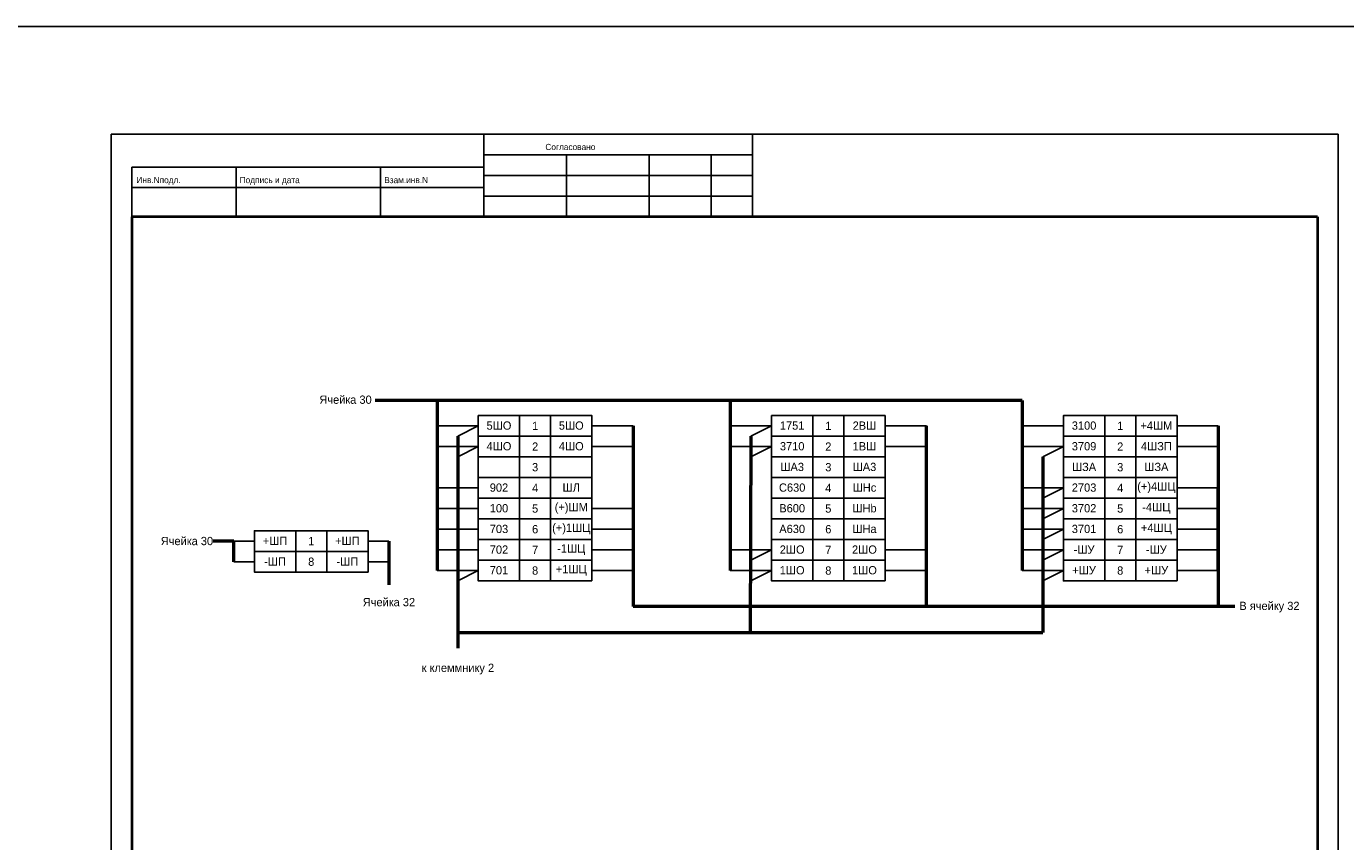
# Model space of a CAD drawing. Header units: millimetres. Extents: x 4897 to 12009, y -3017 to 2708.
# Tile 21 of 86: x 8277 to 8597, y -2220 to -2023. Entities that reach past the tile are written whole.
import ezdxf

# ---------------------------------------------------------------- set-up
doc = ezdxf.new("R2010")
doc.units = ezdxf.units.MM
doc.styles.add('SIMPLEX', font='txt', dxfattribs={"height": 5})

msp = doc.modelspace()

# ---------------------------------------------------------------- linework, layer by layer
for p, q in [((8297.87, -2048.94), (8594.92, -2048.94)), ((8297.87, -2048.94), (8594.92, -2048.94)), ((8297.87, -2048.94), (8297.87, -2468.95)), ((8388.11, -2048.94), (8388.11, -2068.94)), ((8453.11, -2068.94), (8453.11, -2048.94)), ((8594.92, -2048.94), (8594.92, -2468.95)), ((8388.11, -2053.94), (8453.11, -2053.94)), ((8408.11, -2053.94), (8408.11, -2068.94)), ((8428.11, -2053.94), (8428.11, -2068.94)), ((8443.11, -2053.94), (8443.11, -2068.94)), ((8302.92, -2056.94), (8302.92, -2068.94)), ((8302.92, -2056.94), (8388.11, -2056.94)), ((8328.11, -2056.94), (8328.11, -2068.94)), ((8363.11, -2056.94), (8363.11, -2068.94)), ((8388.11, -2058.94), (8453.11, -2058.94)), ((8302.92, -2061.81), (8388.11, -2061.81)), ((8388.11, -2063.94), (8453.11, -2063.94)), ((8386.76, -2119.49), (8376.76, -2119.49)), ((8386.76, -2119.49), (8381.76, -2121.99)), ((8414.26, -2119.49), (8424.26, -2119.49)), ((8457.73, -2119.49), (8447.73, -2119.49)), ((8457.73, -2119.49), (8452.73, -2121.99)), ((8485.23, -2119.49), (8495.23, -2119.49)), ((8528.39, -2119.49), (8518.39, -2119.49)), ((8555.89, -2119.49), (8565.89, -2119.49)), ((8386.76, -2124.49), (8376.76, -2124.49)), ((8386.76, -2124.49), (8381.76, -2126.99)), ((8414.26, -2124.49), (8424.26, -2124.49)), ((8457.73, -2124.49), (8447.73, -2124.49)), ((8457.73, -2124.49), (8452.73, -2126.99)), ((8485.23, -2124.49), (8495.23, -2124.49)), ((8528.39, -2124.49), (8518.39, -2124.49)), ((8528.39, -2124.49), (8523.39, -2126.99)), ((8555.89, -2124.49), (8565.89, -2124.49)), ((8386.76, -2134.49), (8376.76, -2134.49)), ((8528.39, -2134.49), (8518.39, -2134.49)), ((8528.39, -2134.49), (8523.39, -2136.99)), ((8555.89, -2134.49), (8565.89, -2134.49)), ((8386.76, -2139.49), (8376.76, -2139.49)), ((8414.26, -2139.49), (8424.26, -2139.49)), ((8528.39, -2139.49), (8518.39, -2139.49)), ((8528.39, -2139.49), (8523.39, -2141.99)), ((8555.89, -2139.49), (8565.89, -2139.49)), ((8386.76, -2144.49), (8376.76, -2144.49)), ((8414.26, -2144.49), (8424.26, -2144.49)), ((8528.39, -2144.49), (8518.39, -2144.49)), ((8528.39, -2144.49), (8523.39, -2146.99)), ((8555.89, -2144.49), (8565.89, -2144.49)), ((8332.56, -2147.35), (8327.56, -2147.35)), ((8365.06, -2147.35), (8360.06, -2147.35)), ((8332.56, -2152.35), (8327.56, -2152.35)), ((8365.06, -2152.35), (8360.06, -2152.35)), ((8386.76, -2149.49), (8376.76, -2149.49)), ((8414.26, -2149.49), (8424.26, -2149.49)), ((8457.73, -2149.49), (8447.73, -2149.49)), ((8457.73, -2149.49), (8452.73, -2151.99)), ((8485.23, -2149.49), (8495.23, -2149.49)), ((8528.39, -2149.49), (8518.39, -2149.49)), ((8528.39, -2149.49), (8523.39, -2151.99)), ((8555.89, -2149.49), (8565.89, -2149.49)), ((8386.76, -2154.49), (8376.76, -2154.49)), ((8386.76, -2154.49), (8381.76, -2156.99)), ((8414.26, -2154.49), (8424.26, -2154.49)), ((8457.73, -2154.49), (8447.73, -2154.49)), ((8457.73, -2154.49), (8452.73, -2156.99)), ((8485.23, -2154.49), (8495.23, -2154.49)), ((8528.39, -2154.49), (8518.39, -2154.49)), ((8528.39, -2154.49), (8523.39, -2156.99)), ((8555.89, -2154.49), (8565.89, -2154.49))]:
    msp.add_line(p, q)
at = {"lineweight": 40}
for p, q in [((8302.92, -2068.94), (8302.92, -2464.04)), ((8589.92, -2068.94), (8589.92, -2464.04))]:
    msp.add_line(p, q, dxfattribs=at)
at = {"linetype": 'Continuous', "lineweight": 40}
msp.add_line((8589.92, -2068.94), (8302.92, -2068.94), dxfattribs=at)
at = {"linetype": 'Continuous'}
for p, q in [((8403.93, -2068.94), (8383.93, -2068.94)), ((8443.93, -2068.94), (8423.93, -2068.94))]:
    msp.add_line(p, q, dxfattribs=at)
at = {"lineweight": 50}
for p, q in [((8518.39, -2113.35), (8361.77, -2113.35)), ((8376.76, -2113.35), (8376.76, -2154.49)), ((8447.73, -2113.35), (8447.73, -2154.49)), ((8518.39, -2113.35), (8518.39, -2154.49)), ((8424.26, -2119.49), (8424.26, -2163.21)), ((8495.23, -2163.21), (8495.23, -2119.49)), ((8565.89, -2119.49), (8565.89, -2163.21)), ((8381.76, -2121.99), (8381.76, -2173.28)), ((8452.73, -2121.99), (8452.58, -2169.48)), ((8523.39, -2126.99), (8523.39, -2169.48)), ((8565.89, -2154.49), (8565.89, -2134.49)), ((8327.56, -2147.35), (8322.56, -2147.35)), ((8327.56, -2152.35), (8327.56, -2147.35)), ((8365.06, -2147.35), (8365.06, -2157.97)), ((8569.9, -2163.21), (8424.26, -2163.21)), ((8381.76, -2169.48), (8523.39, -2169.48))]:
    msp.add_line(p, q, dxfattribs=at)
for points in [[(5136.09, -2022.85), (8897.92, -2022.85), (8897.92, -2477.58), (5136.09, -2477.58)], [(8396.76, -2121.99), (8386.76, -2121.99), (8386.76, -2116.99), (8396.76, -2116.99)], [(8396.76, -2121.99), (8386.76, -2121.99), (8386.76, -2116.99), (8396.76, -2116.99)], [(8396.76, -2121.99), (8404.26, -2121.99), (8404.26, -2116.99), (8396.76, -2116.99)], [(8414.26, -2121.99), (8404.26, -2121.99), (8404.26, -2116.99), (8414.26, -2116.99)], [(8414.26, -2121.99), (8404.26, -2121.99), (8404.26, -2116.99), (8414.26, -2116.99)], [(8467.73, -2121.99), (8457.73, -2121.99), (8457.73, -2116.99), (8467.73, -2116.99)], [(8467.73, -2121.99), (8457.73, -2121.99), (8457.73, -2116.99), (8467.73, -2116.99)], [(8467.73, -2121.99), (8475.23, -2121.99), (8475.23, -2116.99), (8467.73, -2116.99)], [(8485.23, -2121.99), (8475.23, -2121.99), (8475.23, -2116.99), (8485.23, -2116.99)], [(8485.23, -2121.99), (8475.23, -2121.99), (8475.23, -2116.99), (8485.23, -2116.99)], [(8538.39, -2121.99), (8528.39, -2121.99), (8528.39, -2116.99), (8538.39, -2116.99)], [(8538.39, -2121.99), (8528.39, -2121.99), (8528.39, -2116.99), (8538.39, -2116.99)], [(8538.39, -2121.99), (8545.89, -2121.99), (8545.89, -2116.99), (8538.39, -2116.99)], [(8555.89, -2121.99), (8545.89, -2121.99), (8545.89, -2116.99), (8555.89, -2116.99)], [(8555.89, -2121.99), (8545.89, -2121.99), (8545.89, -2116.99), (8555.89, -2116.99)], [(8396.76, -2126.99), (8386.76, -2126.99), (8386.76, -2121.99), (8396.76, -2121.99)], [(8396.76, -2126.99), (8386.76, -2126.99), (8386.76, -2121.99), (8396.76, -2121.99)], [(8396.76, -2126.99), (8404.26, -2126.99), (8404.26, -2121.99), (8396.76, -2121.99)], [(8414.26, -2126.99), (8404.26, -2126.99), (8404.26, -2121.99), (8414.26, -2121.99)], [(8414.26, -2126.99), (8404.26, -2126.99), (8404.26, -2121.99), (8414.26, -2121.99)], [(8467.73, -2126.99), (8457.73, -2126.99), (8457.73, -2121.99), (8467.73, -2121.99)], [(8467.73, -2126.99), (8457.73, -2126.99), (8457.73, -2121.99), (8467.73, -2121.99)], [(8467.73, -2126.99), (8475.23, -2126.99), (8475.23, -2121.99), (8467.73, -2121.99)], [(8485.23, -2126.99), (8475.23, -2126.99), (8475.23, -2121.99), (8485.23, -2121.99)], [(8485.23, -2126.99), (8475.23, -2126.99), (8475.23, -2121.99), (8485.23, -2121.99)], [(8538.39, -2126.99), (8528.39, -2126.99), (8528.39, -2121.99), (8538.39, -2121.99)], [(8538.39, -2126.99), (8528.39, -2126.99), (8528.39, -2121.99), (8538.39, -2121.99)], [(8538.39, -2126.99), (8545.89, -2126.99), (8545.89, -2121.99), (8538.39, -2121.99)], [(8555.89, -2126.99), (8545.89, -2126.99), (8545.89, -2121.99), (8555.89, -2121.99)], [(8555.89, -2126.99), (8545.89, -2126.99), (8545.89, -2121.99), (8555.89, -2121.99)], [(8396.76, -2131.99), (8386.76, -2131.99), (8386.76, -2126.99), (8396.76, -2126.99)], [(8396.76, -2131.99), (8386.76, -2131.99), (8386.76, -2126.99), (8396.76, -2126.99)], [(8396.76, -2131.99), (8404.26, -2131.99), (8404.26, -2126.99), (8396.76, -2126.99)], [(8414.26, -2131.99), (8404.26, -2131.99), (8404.26, -2126.99), (8414.26, -2126.99)], [(8414.26, -2131.99), (8404.26, -2131.99), (8404.26, -2126.99), (8414.26, -2126.99)], [(8467.73, -2131.99), (8457.73, -2131.99), (8457.73, -2126.99), (8467.73, -2126.99)], [(8467.73, -2131.99), (8457.73, -2131.99), (8457.73, -2126.99), (8467.73, -2126.99)], [(8467.73, -2131.99), (8475.23, -2131.99), (8475.23, -2126.99), (8467.73, -2126.99)], [(8485.23, -2131.99), (8475.23, -2131.99), (8475.23, -2126.99), (8485.23, -2126.99)], [(8485.23, -2131.99), (8475.23, -2131.99), (8475.23, -2126.99), (8485.23, -2126.99)], [(8538.39, -2131.99), (8528.39, -2131.99), (8528.39, -2126.99), (8538.39, -2126.99)], [(8538.39, -2131.99), (8528.39, -2131.99), (8528.39, -2126.99), (8538.39, -2126.99)], [(8538.39, -2131.99), (8545.89, -2131.99), (8545.89, -2126.99), (8538.39, -2126.99)], [(8555.89, -2131.99), (8545.89, -2131.99), (8545.89, -2126.99), (8555.89, -2126.99)], [(8555.89, -2131.99), (8545.89, -2131.99), (8545.89, -2126.99), (8555.89, -2126.99)], [(8396.76, -2136.99), (8386.76, -2136.99), (8386.76, -2131.99), (8396.76, -2131.99)], [(8396.76, -2136.99), (8386.76, -2136.99), (8386.76, -2131.99), (8396.76, -2131.99)], [(8396.76, -2136.99), (8404.26, -2136.99), (8404.26, -2131.99), (8396.76, -2131.99)], [(8414.26, -2136.99), (8404.26, -2136.99), (8404.26, -2131.99), (8414.26, -2131.99)], [(8414.26, -2136.99), (8404.26, -2136.99), (8404.26, -2131.99), (8414.26, -2131.99)], [(8467.73, -2136.99), (8457.73, -2136.99), (8457.73, -2131.99), (8467.73, -2131.99)], [(8467.73, -2136.99), (8457.73, -2136.99), (8457.73, -2131.99), (8467.73, -2131.99)], [(8467.73, -2136.99), (8475.23, -2136.99), (8475.23, -2131.99), (8467.73, -2131.99)], [(8485.23, -2136.99), (8475.23, -2136.99), (8475.23, -2131.99), (8485.23, -2131.99)], [(8485.23, -2136.99), (8475.23, -2136.99), (8475.23, -2131.99), (8485.23, -2131.99)], [(8538.39, -2136.99), (8528.39, -2136.99), (8528.39, -2131.99), (8538.39, -2131.99)], [(8538.39, -2136.99), (8528.39, -2136.99), (8528.39, -2131.99), (8538.39, -2131.99)], [(8538.39, -2136.99), (8545.89, -2136.99), (8545.89, -2131.99), (8538.39, -2131.99)], [(8555.89, -2136.99), (8545.89, -2136.99), (8545.89, -2131.99), (8555.89, -2131.99)], [(8555.89, -2136.99), (8545.89, -2136.99), (8545.89, -2131.99), (8555.89, -2131.99)], [(8396.76, -2141.99), (8386.76, -2141.99), (8386.76, -2136.99), (8396.76, -2136.99)], [(8396.76, -2141.99), (8386.76, -2141.99), (8386.76, -2136.99), (8396.76, -2136.99)], [(8396.76, -2141.99), (8404.26, -2141.99), (8404.26, -2136.99), (8396.76, -2136.99)], [(8414.26, -2141.99), (8404.26, -2141.99), (8404.26, -2136.99), (8414.26, -2136.99)], [(8414.26, -2141.99), (8404.26, -2141.99), (8404.26, -2136.99), (8414.26, -2136.99)], [(8467.73, -2141.99), (8457.73, -2141.99), (8457.73, -2136.99), (8467.73, -2136.99)], [(8467.73, -2141.99), (8457.73, -2141.99), (8457.73, -2136.99), (8467.73, -2136.99)], [(8467.73, -2141.99), (8475.23, -2141.99), (8475.23, -2136.99), (8467.73, -2136.99)], [(8485.23, -2141.99), (8475.23, -2141.99), (8475.23, -2136.99), (8485.23, -2136.99)], [(8485.23, -2141.99), (8475.23, -2141.99), (8475.23, -2136.99), (8485.23, -2136.99)], [(8538.39, -2141.99), (8528.39, -2141.99), (8528.39, -2136.99), (8538.39, -2136.99)], [(8538.39, -2141.99), (8528.39, -2141.99), (8528.39, -2136.99), (8538.39, -2136.99)], [(8538.39, -2141.99), (8545.89, -2141.99), (8545.89, -2136.99), (8538.39, -2136.99)], [(8555.89, -2141.99), (8545.89, -2141.99), (8545.89, -2136.99), (8555.89, -2136.99)], [(8555.89, -2141.99), (8545.89, -2141.99), (8545.89, -2136.99), (8555.89, -2136.99)], [(8396.76, -2146.99), (8386.76, -2146.99), (8386.76, -2141.99), (8396.76, -2141.99)], [(8396.76, -2146.99), (8386.76, -2146.99), (8386.76, -2141.99), (8396.76, -2141.99)], [(8396.76, -2146.99), (8404.26, -2146.99), (8404.26, -2141.99), (8396.76, -2141.99)], [(8414.26, -2146.99), (8404.26, -2146.99), (8404.26, -2141.99), (8414.26, -2141.99)], [(8414.26, -2146.99), (8404.26, -2146.99), (8404.26, -2141.99), (8414.26, -2141.99)], [(8467.73, -2146.99), (8457.73, -2146.99), (8457.73, -2141.99), (8467.73, -2141.99)], [(8467.73, -2146.99), (8457.73, -2146.99), (8457.73, -2141.99), (8467.73, -2141.99)], [(8467.73, -2146.99), (8475.23, -2146.99), (8475.23, -2141.99), (8467.73, -2141.99)], [(8485.23, -2146.99), (8475.23, -2146.99), (8475.23, -2141.99), (8485.23, -2141.99)], [(8485.23, -2146.99), (8475.23, -2146.99), (8475.23, -2141.99), (8485.23, -2141.99)], [(8538.39, -2146.99), (8528.39, -2146.99), (8528.39, -2141.99), (8538.39, -2141.99)], [(8538.39, -2146.99), (8528.39, -2146.99), (8528.39, -2141.99), (8538.39, -2141.99)], [(8538.39, -2146.99), (8545.89, -2146.99), (8545.89, -2141.99), (8538.39, -2141.99)], [(8555.89, -2146.99), (8545.89, -2146.99), (8545.89, -2141.99), (8555.89, -2141.99)], [(8555.89, -2146.99), (8545.89, -2146.99), (8545.89, -2141.99), (8555.89, -2141.99)], [(8342.56, -2149.85), (8332.56, -2149.85), (8332.56, -2144.85), (8342.56, -2144.85)], [(8342.56, -2149.85), (8332.56, -2149.85), (8332.56, -2144.85), (8342.56, -2144.85)], [(8342.56, -2149.85), (8350.06, -2149.85), (8350.06, -2144.85), (8342.56, -2144.85)], [(8360.06, -2149.85), (8350.06, -2149.85), (8350.06, -2144.85), (8360.06, -2144.85)], [(8360.06, -2149.85), (8350.06, -2149.85), (8350.06, -2144.85), (8360.06, -2144.85)], [(8396.76, -2151.99), (8386.76, -2151.99), (8386.76, -2146.99), (8396.76, -2146.99)], [(8396.76, -2151.99), (8386.76, -2151.99), (8386.76, -2146.99), (8396.76, -2146.99)], [(8396.76, -2151.99), (8404.26, -2151.99), (8404.26, -2146.99), (8396.76, -2146.99)], [(8414.26, -2151.99), (8404.26, -2151.99), (8404.26, -2146.99), (8414.26, -2146.99)], [(8414.26, -2151.99), (8404.26, -2151.99), (8404.26, -2146.99), (8414.26, -2146.99)], [(8467.73, -2151.99), (8457.73, -2151.99), (8457.73, -2146.99), (8467.73, -2146.99)], [(8467.73, -2151.99), (8457.73, -2151.99), (8457.73, -2146.99), (8467.73, -2146.99)], [(8467.73, -2151.99), (8475.23, -2151.99), (8475.23, -2146.99), (8467.73, -2146.99)], [(8485.23, -2151.99), (8475.23, -2151.99), (8475.23, -2146.99), (8485.23, -2146.99)], [(8485.23, -2151.99), (8475.23, -2151.99), (8475.23, -2146.99), (8485.23, -2146.99)], [(8538.39, -2151.99), (8528.39, -2151.99), (8528.39, -2146.99), (8538.39, -2146.99)], [(8538.39, -2151.99), (8528.39, -2151.99), (8528.39, -2146.99), (8538.39, -2146.99)], [(8538.39, -2151.99), (8545.89, -2151.99), (8545.89, -2146.99), (8538.39, -2146.99)], [(8555.89, -2151.99), (8545.89, -2151.99), (8545.89, -2146.99), (8555.89, -2146.99)], [(8555.89, -2151.99), (8545.89, -2151.99), (8545.89, -2146.99), (8555.89, -2146.99)], [(8342.56, -2154.85), (8332.56, -2154.85), (8332.56, -2149.85), (8342.56, -2149.85)], [(8342.56, -2154.85), (8332.56, -2154.85), (8332.56, -2149.85), (8342.56, -2149.85)], [(8342.56, -2154.85), (8350.06, -2154.85), (8350.06, -2149.85), (8342.56, -2149.85)], [(8360.06, -2154.85), (8350.06, -2154.85), (8350.06, -2149.85), (8360.06, -2149.85)], [(8360.06, -2154.85), (8350.06, -2154.85), (8350.06, -2149.85), (8360.06, -2149.85)], [(8396.76, -2156.99), (8386.76, -2156.99), (8386.76, -2151.99), (8396.76, -2151.99)], [(8396.76, -2156.99), (8386.76, -2156.99), (8386.76, -2151.99), (8396.76, -2151.99)], [(8396.76, -2156.99), (8404.26, -2156.99), (8404.26, -2151.99), (8396.76, -2151.99)], [(8414.26, -2156.99), (8404.26, -2156.99), (8404.26, -2151.99), (8414.26, -2151.99)], [(8414.26, -2156.99), (8404.26, -2156.99), (8404.26, -2151.99), (8414.26, -2151.99)], [(8467.73, -2156.99), (8457.73, -2156.99), (8457.73, -2151.99), (8467.73, -2151.99)], [(8467.73, -2156.99), (8457.73, -2156.99), (8457.73, -2151.99), (8467.73, -2151.99)], [(8467.73, -2156.99), (8475.23, -2156.99), (8475.23, -2151.99), (8467.73, -2151.99)], [(8485.23, -2156.99), (8475.23, -2156.99), (8475.23, -2151.99), (8485.23, -2151.99)], [(8485.23, -2156.99), (8475.23, -2156.99), (8475.23, -2151.99), (8485.23, -2151.99)], [(8538.39, -2156.99), (8528.39, -2156.99), (8528.39, -2151.99), (8538.39, -2151.99)], [(8538.39, -2156.99), (8528.39, -2156.99), (8528.39, -2151.99), (8538.39, -2151.99)], [(8538.39, -2156.99), (8545.89, -2156.99), (8545.89, -2151.99), (8538.39, -2151.99)], [(8555.89, -2156.99), (8545.89, -2156.99), (8545.89, -2151.99), (8555.89, -2151.99)], [(8555.89, -2156.99), (8545.89, -2156.99), (8545.89, -2151.99), (8555.89, -2151.99)]]:
    msp.add_lwpolyline(points, close=True)

# ---------------------------------------------------------------- texts
at = {"linetype": 'Continuous', "style": 'SIMPLEX'}
for s, p in [('Согласовано', (8402.99, -2052.77)), ('Инв.Nподл.', (8303.99, -2060.77)), ('Подпись и дата', (8328.99, -2060.77)), ('Взам.инв.N', (8363.99, -2060.77))]:
    msp.add_text(s, height=1.5, dxfattribs=at).set_placement(p)
at = {"char_height": 2, "attachment_point": 5, "style": 'SIMPLEX'}
for s, insert, width, rotation in [('Ячейка 30', (8354.61, -2113.16), 12.0753, 0.0001), ('5ШО', (8391.76, -2119.42), 9.9995, 0), ('5ШО', (8409.26, -2119.42), 9.9995, 0), ('1751', (8462.73, -2119.42), 9.9995, 0), ('2ВШ', (8480.23, -2119.42), 9.9995, 0), ('3100', (8533.39, -2119.42), 9.9995, 0), ('+4ШМ', (8550.89, -2119.42), 9.9995, 0), ('4ШО', (8391.76, -2124.42), 9.9995, 0), ('4ШО', (8409.26, -2124.42), 9.9995, 0), ('3710', (8462.73, -2124.42), 9.9995, 0), ('1ВШ', (8480.23, -2124.42), 9.9995, 0), ('3709', (8533.39, -2124.42), 9.9995, 0), ('4ШЗП', (8550.89, -2124.42), 9.9995, 0), ('ША3', (8462.73, -2129.42), 9.9995, 0), ('ША3', (8480.23, -2129.42), 9.9995, 0), ('ШЗА', (8533.39, -2129.42), 9.9995, 0), ('ШЗА', (8550.89, -2129.42), 9.9995, 0), ('902', (8391.76, -2134.42), 9.9995, 0), ('ШЛ', (8409.26, -2134.42), 9.9995, 0), ('C630', (8462.73, -2134.42), 9.9995, 0), ('ШНс', (8480.23, -2134.42), 9.9995, 0), ('2703', (8533.39, -2134.42), 9.9995, 0), ('(+)4ШЦ', (8550.89, -2134.42), 9.9995, 0), ('100', (8391.76, -2139.42), 9.9995, 0), ('(+)ШМ', (8409.26, -2139.42), 9.9995, 0), ('B600', (8462.73, -2139.42), 9.9995, 0), ('ШНb', (8480.23, -2139.42), 9.9995, 0), ('3702', (8533.39, -2139.42), 9.9995, 0), ('-4ШЦ', (8550.89, -2139.42), 9.9995, 0), ('Ячейка 30', (8316.22, -2147.35), 12.2859, 0.0001), ('703', (8391.76, -2144.42), 9.9995, 0), ('(+)1ШЦ', (8409.26, -2144.42), 9.9995, 0), ('A630', (8462.73, -2144.42), 9.9995, 0), ('ШНa', (8480.23, -2144.42), 9.9995, 0), ('3701', (8533.39, -2144.42), 9.9995, 0), ('+4ШЦ', (8550.89, -2144.42), 9.9995, 0), ('+ШП', (8337.56, -2147.28), 9.9995, 0), ('+ШП', (8355.06, -2147.28), 9.9995, 0), ('702', (8391.76, -2149.42), 9.9995, 0), ('-1ШЦ', (8409.26, -2149.42), 9.9995, 0), ('2ШО', (8462.73, -2149.42), 9.9995, 0), ('2ШО', (8480.23, -2149.42), 9.9995, 0), ('-ШУ', (8533.39, -2149.42), 9.9995, 0), ('-ШУ', (8550.89, -2149.42), 9.9995, 0), ('-ШП', (8337.56, -2152.28), 9.9995, 0), ('-ШП', (8355.06, -2152.28), 9.9995, 0), ('701', (8391.76, -2154.42), 9.9995, 0), ('+1ШЦ', (8409.26, -2154.42), 9.9995, 0), ('1ШО', (8462.73, -2154.42), 9.9995, 0), ('1ШО', (8480.23, -2154.42), 9.9995, 0), ('+ШУ', (8533.39, -2154.42), 9.9995, 0), ('+ШУ', (8550.89, -2154.42), 9.9995, 0), ('Ячейка 32', (8365.12, -2162.13), 24.2261, 0), ('В ячейку 32', (8578.26, -2163.32), 16.9772, 0), ('к клеммнику 2', (8381.82, -2178.31), 24.2261, 0)]:
    msp.add_mtext(s, dxfattribs=dict(at, insert=insert, width=width, rotation=rotation))
at = {"char_height": 2, "width": 9.9995, "attachment_point": 5, "style": 'SIMPLEX'}
for s, insert in [('1', (8400.51, -2119.49)), ('1', (8471.48, -2119.49)), ('1', (8542.14, -2119.49)), ('2', (8400.51, -2124.49)), ('2', (8471.48, -2124.49)), ('2', (8542.14, -2124.49)), ('3', (8400.51, -2129.49)), ('3', (8471.48, -2129.49)), ('3', (8542.14, -2129.49)), ('4', (8400.51, -2134.49)), ('4', (8471.48, -2134.49)), ('4', (8542.14, -2134.49)), ('5', (8400.51, -2139.49)), ('5', (8471.48, -2139.49)), ('5', (8542.14, -2139.49)), ('6', (8400.51, -2144.49)), ('6', (8471.48, -2144.49)), ('6', (8542.14, -2144.49)), ('1', (8346.31, -2147.35)), ('7', (8400.51, -2149.49)), ('7', (8471.48, -2149.49)), ('7', (8542.14, -2149.49)), ('8', (8346.31, -2152.35)), ('8', (8400.51, -2154.49)), ('8', (8471.48, -2154.49)), ('8', (8542.14, -2154.49))]:
    msp.add_mtext(s, dxfattribs=dict(at, insert=insert))

doc.saveas('drawing.dxf')
